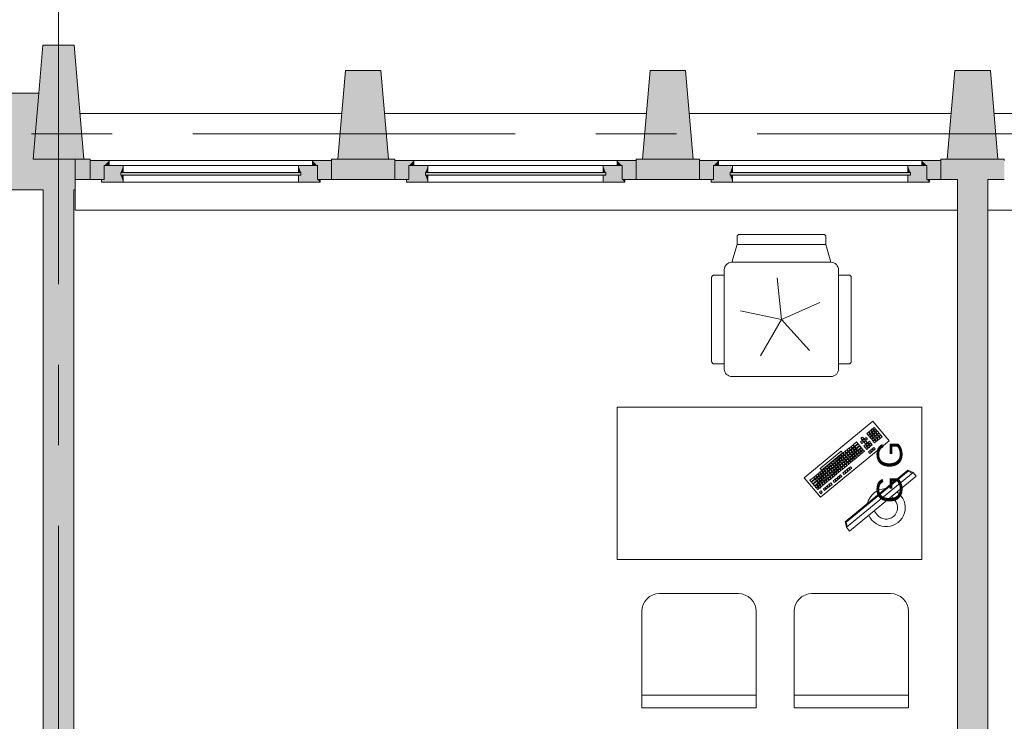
# Model space of a CAD drawing. Header units: centimetres. Extents: x -2574 to 3083, y -1 to 3760.
# Tile 34 of 58: x 1502 to 1890, y 740 to 1016. Entities that reach past the tile are written whole.
import ezdxf

# ---------------------------------------------------------------- set-up
doc = ezdxf.new("R2010")
doc.units = ezdxf.units.CM
doc.linetypes.add('Oś', pattern=[222.25, 127, -31.75, 31.75, -31.75])
for name, color, linetype, lineweight in [('A-ANNO-NOTE', 131, 'Continuous', 13), ('A-GLAZ', 151, 'Continuous', 13), ('A-WALL', 113, 'Continuous', 13), ('I-FURN', 30, 'Continuous', 9), ('S-GRID', 1, 'Continuous', 13)]:
    doc.layers.add(name, color=color, linetype=linetype, lineweight=lineweight)
doc.layers.add('A-WALL-PATT', color=111, linetype='Continuous', lineweight=13, plot=False)
doc.styles.add('Arial_1', font='arial.ttf', dxfattribs={"height": 10})

msp = doc.modelspace()

# ---------------------------------------------------------------- hatches: boundary and pattern name
at = {"layer": 'A-WALL-PATT', "lineweight": 9}
msp.add_hatch(color=251, dxfattribs=at).paths.add_polyline_path([(1523.38, 386.33), (1523.38, 949.33), (1511.38, 949.33), (1511.38, 386.33), (1514.61, 386.33)], flags=0)

# ---------------------------------------------------------------- linework, layer by layer
at = {"layer": 'A-GLAZ', "color": 251, "lineweight": 9}
for p, q in [((1537.38, 960.83), (1529.88, 960.83)), ((1529.88, 960.83), (1529.88, 953.33)), ((1529.88, 960.83), (1624.88, 960.83)), ((1542.88, 958.83), (1535.38, 958.83)), ((1535.38, 958.83), (1535.38, 953.33)), ((1535.38, 953.33), (1535.38, 958.83)), ((1535.38, 958.83), (1537.38, 958.83)), ((1537.38, 958.83), (1537.38, 960.83)), ((1617.38, 960.83), (1537.38, 960.83)), ((1542.88, 956.08), (1542.88, 958.83)), ((1611.88, 958.83), (1542.88, 958.83)), ((1619.38, 958.83), (1611.88, 958.83)), ((1611.88, 958.83), (1611.88, 956.08)), ((1624.88, 960.83), (1617.38, 960.83)), ((1617.38, 960.83), (1617.38, 958.83)), ((1617.38, 958.83), (1619.38, 958.83)), ((1619.38, 953.33), (1619.38, 958.83)), ((1619.38, 958.83), (1619.38, 953.33)), ((1624.88, 953.33), (1624.88, 960.83)), ((1657.38, 960.83), (1649.88, 960.83)), ((1649.88, 960.83), (1649.88, 953.33)), ((1649.88, 960.83), (1744.88, 960.83)), ((1662.88, 958.83), (1655.38, 958.83)), ((1655.38, 958.83), (1655.38, 953.33)), ((1655.38, 953.33), (1655.38, 958.83)), ((1655.38, 958.83), (1657.38, 958.83)), ((1657.38, 958.83), (1657.38, 960.83)), ((1737.38, 960.83), (1657.38, 960.83)), ((1662.88, 956.08), (1662.88, 958.83)), ((1731.88, 958.83), (1662.88, 958.83)), ((1739.38, 958.83), (1731.88, 958.83)), ((1731.88, 958.83), (1731.88, 956.08)), ((1744.88, 960.83), (1737.38, 960.83)), ((1737.38, 960.83), (1737.38, 958.83)), ((1737.38, 958.83), (1739.38, 958.83)), ((1739.38, 953.33), (1739.38, 958.83)), ((1739.38, 958.83), (1739.38, 953.33)), ((1744.88, 953.33), (1744.88, 960.83)), ((1777.38, 960.83), (1769.88, 960.83)), ((1769.88, 960.83), (1769.88, 953.33)), ((1769.88, 960.83), (1864.88, 960.83)), ((1782.88, 958.83), (1775.38, 958.83)), ((1775.38, 958.83), (1775.38, 953.33)), ((1775.38, 953.33), (1775.38, 958.83)), ((1775.38, 958.83), (1777.38, 958.83)), ((1777.38, 958.83), (1777.38, 960.83)), ((1857.38, 960.83), (1777.38, 960.83)), ((1782.88, 956.08), (1782.88, 958.83)), ((1851.88, 958.83), (1782.88, 958.83)), ((1859.38, 958.83), (1851.88, 958.83)), ((1851.88, 958.83), (1851.88, 956.08)), ((1864.88, 960.83), (1857.38, 960.83)), ((1857.38, 960.83), (1857.38, 958.83)), ((1857.38, 958.83), (1859.38, 958.83)), ((1859.38, 953.33), (1859.38, 958.83)), ((1859.38, 958.83), (1859.38, 953.33)), ((1864.88, 953.33), (1864.88, 960.83)), ((1612.88, 956.08), (1541.88, 956.08)), ((1541.88, 956.08), (1541.88, 955.08)), ((1541.88, 955.08), (1541.88, 956.08)), ((1541.88, 956.08), (1542.88, 956.08)), ((1541.88, 955.08), (1612.88, 955.08)), ((1542.88, 955.08), (1541.88, 955.08)), ((1542.88, 952.33), (1542.88, 955.08)), ((1611.88, 956.08), (1612.88, 956.08)), ((1611.88, 955.08), (1611.88, 952.33)), ((1612.88, 955.08), (1611.88, 955.08)), ((1612.88, 955.08), (1612.88, 956.08)), ((1612.88, 956.08), (1612.88, 955.08)), ((1732.88, 956.08), (1661.88, 956.08)), ((1661.88, 956.08), (1661.88, 955.08)), ((1661.88, 955.08), (1661.88, 956.08)), ((1661.88, 956.08), (1662.88, 956.08)), ((1661.88, 955.08), (1732.88, 955.08)), ((1662.88, 955.08), (1661.88, 955.08)), ((1662.88, 952.33), (1662.88, 955.08)), ((1731.88, 956.08), (1732.88, 956.08)), ((1731.88, 955.08), (1731.88, 952.33)), ((1732.88, 955.08), (1731.88, 955.08)), ((1732.88, 955.08), (1732.88, 956.08)), ((1732.88, 956.08), (1732.88, 955.08)), ((1852.88, 956.08), (1781.88, 956.08)), ((1781.88, 956.08), (1781.88, 955.08)), ((1781.88, 955.08), (1781.88, 956.08)), ((1781.88, 956.08), (1782.88, 956.08)), ((1781.88, 955.08), (1852.88, 955.08)), ((1782.88, 955.08), (1781.88, 955.08)), ((1782.88, 952.33), (1782.88, 955.08)), ((1851.88, 956.08), (1852.88, 956.08)), ((1851.88, 955.08), (1851.88, 952.33)), ((1852.88, 955.08), (1851.88, 955.08)), ((1852.88, 955.08), (1852.88, 956.08)), ((1852.88, 956.08), (1852.88, 955.08)), ((1529.88, 953.33), (1535.38, 953.33)), ((1535.38, 953.33), (1534.38, 953.33)), ((1534.38, 953.33), (1534.38, 952.33)), ((1534.38, 952.33), (1542.88, 952.33)), ((1611.88, 952.33), (1542.88, 952.33)), ((1611.88, 952.33), (1620.38, 952.33)), ((1620.38, 953.33), (1619.38, 953.33)), ((1619.38, 953.33), (1624.88, 953.33)), ((1620.38, 952.33), (1620.38, 953.33)), ((1649.88, 953.33), (1655.38, 953.33)), ((1655.38, 953.33), (1654.38, 953.33)), ((1654.38, 953.33), (1654.38, 952.33)), ((1654.38, 952.33), (1662.88, 952.33)), ((1731.88, 952.33), (1662.88, 952.33)), ((1731.88, 952.33), (1740.38, 952.33)), ((1740.38, 953.33), (1739.38, 953.33)), ((1739.38, 953.33), (1744.88, 953.33)), ((1740.38, 952.33), (1740.38, 953.33)), ((1769.88, 953.33), (1775.38, 953.33)), ((1775.38, 953.33), (1774.38, 953.33)), ((1774.38, 953.33), (1774.38, 952.33)), ((1774.38, 952.33), (1782.88, 952.33)), ((1851.88, 952.33), (1782.88, 952.33)), ((1851.88, 952.33), (1860.38, 952.33)), ((1860.38, 953.33), (1859.38, 953.33)), ((1859.38, 953.33), (1864.88, 953.33)), ((1860.38, 952.33), (1860.38, 953.33))]:
    msp.add_line(p, q, dxfattribs=at)
at = {"layer": 'A-GLAZ', "color": 251, "linetype": 'Continuous', "lineweight": 9, "extrusion": (0, 0, -1)}
for points in [[(-1535.38, 953.33), (-1529.88, 960.83), (-1529.88, 953.33)], [(-1529.88, 960.83), (-1535.38, 953.33), (-1535.38, 958.83)], [(-1529.88, 960.83), (-1535.38, 958.83), (-1537.38, 960.83)], [(-1537.38, 960.83), (-1535.38, 958.83), (-1537.38, 958.83)], [(-1535.38, 953.33), (-1542.88, 952.33), (-1535.38, 958.83)], [(-1535.38, 958.83), (-1542.88, 952.33), (-1541.88, 955.08)], [(-1535.38, 958.83), (-1541.88, 956.08), (-1542.88, 958.83)], [(-1541.88, 956.08), (-1535.38, 958.83), (-1541.88, 955.08)], [(-1542.88, 958.83), (-1541.88, 956.08), (-1542.88, 956.08)], [(-1612.88, 956.08), (-1611.88, 958.83), (-1611.88, 956.08)], [(-1611.88, 958.83), (-1612.88, 956.08), (-1619.38, 958.83)], [(-1619.38, 958.83), (-1612.88, 956.08), (-1619.38, 953.33)], [(-1619.38, 958.83), (-1617.38, 960.83), (-1617.38, 958.83)], [(-1617.38, 960.83), (-1619.38, 958.83), (-1624.88, 960.83)], [(-1624.88, 960.83), (-1619.38, 958.83), (-1624.88, 953.33)], [(-1624.88, 953.33), (-1619.38, 958.83), (-1619.38, 953.33)], [(-1655.38, 953.33), (-1649.88, 960.83), (-1649.88, 953.33)], [(-1649.88, 960.83), (-1655.38, 953.33), (-1655.38, 958.83)], [(-1649.88, 960.83), (-1655.38, 958.83), (-1657.38, 960.83)], [(-1657.38, 960.83), (-1655.38, 958.83), (-1657.38, 958.83)], [(-1655.38, 953.33), (-1662.88, 952.33), (-1655.38, 958.83)], [(-1655.38, 958.83), (-1662.88, 952.33), (-1661.88, 955.08)], [(-1655.38, 958.83), (-1661.88, 956.08), (-1662.88, 958.83)], [(-1661.88, 956.08), (-1655.38, 958.83), (-1661.88, 955.08)], [(-1662.88, 958.83), (-1661.88, 956.08), (-1662.88, 956.08)], [(-1732.88, 956.08), (-1731.88, 958.83), (-1731.88, 956.08)], [(-1731.88, 958.83), (-1732.88, 956.08), (-1739.38, 958.83)], [(-1739.38, 958.83), (-1732.88, 956.08), (-1739.38, 953.33)], [(-1739.38, 958.83), (-1737.38, 960.83), (-1737.38, 958.83)], [(-1737.38, 960.83), (-1739.38, 958.83), (-1744.88, 960.83)], [(-1744.88, 960.83), (-1739.38, 958.83), (-1744.88, 953.33)], [(-1744.88, 953.33), (-1739.38, 958.83), (-1739.38, 953.33)], [(-1775.38, 953.33), (-1769.88, 960.83), (-1769.88, 953.33)], [(-1769.88, 960.83), (-1775.38, 953.33), (-1775.38, 958.83)], [(-1769.88, 960.83), (-1775.38, 958.83), (-1777.38, 960.83)], [(-1777.38, 960.83), (-1775.38, 958.83), (-1777.38, 958.83)], [(-1775.38, 953.33), (-1782.88, 952.33), (-1775.38, 958.83)], [(-1775.38, 958.83), (-1782.88, 952.33), (-1781.88, 955.08)], [(-1775.38, 958.83), (-1781.88, 956.08), (-1782.88, 958.83)], [(-1781.88, 956.08), (-1775.38, 958.83), (-1781.88, 955.08)], [(-1782.88, 958.83), (-1781.88, 956.08), (-1782.88, 956.08)], [(-1852.88, 956.08), (-1851.88, 958.83), (-1851.88, 956.08)], [(-1851.88, 958.83), (-1852.88, 956.08), (-1859.38, 958.83)], [(-1859.38, 958.83), (-1852.88, 956.08), (-1859.38, 953.33)], [(-1859.38, 958.83), (-1857.38, 960.83), (-1857.38, 958.83)], [(-1857.38, 960.83), (-1859.38, 958.83), (-1864.88, 960.83)], [(-1864.88, 960.83), (-1859.38, 958.83), (-1864.88, 953.33)], [(-1864.88, 953.33), (-1859.38, 958.83), (-1859.38, 953.33)], [(-1600.21, 955.08), (-1541.88, 956.08), (-1541.88, 955.08)], [(-1541.88, 956.08), (-1600.21, 955.08), (-1612.88, 956.08)], [(-1541.88, 955.08), (-1542.88, 952.33), (-1542.88, 955.08)], [(-1612.88, 956.08), (-1600.21, 955.08), (-1612.88, 955.08)], [(-1620.38, 952.33), (-1611.88, 955.08), (-1611.88, 952.33)], [(-1611.88, 955.08), (-1620.38, 952.33), (-1612.88, 955.08)], [(-1612.88, 955.08), (-1620.38, 952.33), (-1612.88, 956.08)], [(-1612.88, 956.08), (-1620.38, 952.33), (-1619.38, 953.33)], [(-1720.21, 955.08), (-1661.88, 956.08), (-1661.88, 955.08)], [(-1661.88, 956.08), (-1720.21, 955.08), (-1732.88, 956.08)], [(-1661.88, 955.08), (-1662.88, 952.33), (-1662.88, 955.08)], [(-1732.88, 956.08), (-1720.21, 955.08), (-1732.88, 955.08)], [(-1740.38, 952.33), (-1731.88, 955.08), (-1731.88, 952.33)], [(-1731.88, 955.08), (-1740.38, 952.33), (-1732.88, 955.08)], [(-1732.88, 955.08), (-1740.38, 952.33), (-1732.88, 956.08)], [(-1732.88, 956.08), (-1740.38, 952.33), (-1739.38, 953.33)], [(-1840.21, 955.08), (-1781.88, 956.08), (-1781.88, 955.08)], [(-1781.88, 956.08), (-1840.21, 955.08), (-1852.88, 956.08)], [(-1781.88, 955.08), (-1782.88, 952.33), (-1782.88, 955.08)], [(-1852.88, 956.08), (-1840.21, 955.08), (-1852.88, 955.08)], [(-1860.38, 952.33), (-1851.88, 955.08), (-1851.88, 952.33)], [(-1851.88, 955.08), (-1860.38, 952.33), (-1852.88, 955.08)], [(-1852.88, 955.08), (-1860.38, 952.33), (-1852.88, 956.08)], [(-1852.88, 956.08), (-1860.38, 952.33), (-1859.38, 953.33)], [(-1542.88, 952.33), (-1534.38, 953.33), (-1534.38, 952.33)], [(-1534.38, 953.33), (-1542.88, 952.33), (-1535.38, 953.33)], [(-1619.38, 953.33), (-1620.38, 952.33), (-1620.38, 953.33)], [(-1662.88, 952.33), (-1654.38, 953.33), (-1654.38, 952.33)], [(-1654.38, 953.33), (-1662.88, 952.33), (-1655.38, 953.33)], [(-1739.38, 953.33), (-1740.38, 952.33), (-1740.38, 953.33)], [(-1782.88, 952.33), (-1774.38, 953.33), (-1774.38, 952.33)], [(-1774.38, 953.33), (-1782.88, 952.33), (-1775.38, 953.33)], [(-1859.38, 953.33), (-1860.38, 952.33), (-1860.38, 953.33)]]:
    msp.add_solid(points, dxfattribs=at)
at = {"layer": 'A-WALL', "color": 251, "lineweight": 9}
for p, q in [((1511.23, 1006.33), (1509.61, 987.33)), ((1523.52, 1006.33), (1511.23, 1006.33)), ((1527.38, 961.33), (1523.52, 1006.33)), ((1630.38, 996.33), (1627.38, 961.33)), ((1644.38, 996.33), (1630.38, 996.33)), ((1647.38, 961.33), (1644.38, 996.33)), ((1750.38, 996.33), (1747.38, 961.33)), ((1764.38, 996.33), (1750.38, 996.33)), ((1767.38, 961.33), (1764.38, 996.33)), ((1870.38, 996.33), (1867.38, 961.33)), ((1884.38, 996.33), (1870.38, 996.33)), ((1887.38, 961.33), (1884.38, 996.33)), ((1509.61, 987.33), (1209.38, 987.33)), ((1507.38, 961.33), (1509.61, 987.33)), ((1509.61, 987.33), (1507.38, 961.33)), ((1525.83, 979.33), (1628.92, 979.33)), ((1645.83, 979.33), (1748.92, 979.33)), ((1765.83, 979.33), (1868.92, 979.33)), ((1885.83, 979.33), (1988.92, 979.33)), ((1523.88, 961.33), (1507.38, 961.33)), ((1507.38, 961.33), (1523.88, 961.33)), ((1523.88, 949.33), (1523.88, 961.33)), ((1523.88, 961.33), (1523.88, 953.33)), ((1527.38, 961.33), (1523.88, 961.33)), ((1523.88, 961.33), (1527.38, 961.33)), ((1529.88, 961.33), (1527.38, 961.33)), ((1529.88, 960.83), (1529.88, 961.33)), ((1627.38, 961.33), (1624.88, 961.33)), ((1624.88, 961.33), (1624.88, 960.83)), ((1647.38, 961.33), (1627.38, 961.33)), ((1627.38, 961.33), (1647.38, 961.33)), ((1649.88, 961.33), (1647.38, 961.33)), ((1649.88, 960.83), (1649.88, 961.33)), ((1747.38, 961.33), (1744.88, 961.33)), ((1744.88, 961.33), (1744.88, 960.83)), ((1767.38, 961.33), (1747.38, 961.33)), ((1747.38, 961.33), (1767.38, 961.33)), ((1769.88, 961.33), (1767.38, 961.33)), ((1769.88, 960.83), (1769.88, 961.33)), ((1867.38, 961.33), (1864.88, 961.33)), ((1864.88, 961.33), (1864.88, 960.83)), ((1887.38, 961.33), (1867.38, 961.33)), ((1867.38, 961.33), (1887.38, 961.33)), ((1889.88, 961.33), (1887.38, 961.33)), ((1889.88, 960.83), (1889.88, 961.33)), ((1523.88, 953.33), (1529.88, 953.33)), ((1624.88, 953.33), (1649.88, 953.33)), ((1744.88, 953.33), (1769.88, 953.33)), ((1864.88, 953.33), (1871.38, 953.33)), ((1871.38, 953.33), (1871.38, 627.33)), ((1883.38, 564.33), (1883.38, 953.33)), ((1883.38, 953.33), (1889.88, 953.33)), ((1221.38, 949.33), (1511.38, 949.33)), ((1511.38, 949.33), (1511.38, 386.33)), ((1523.38, 386.33), (1523.38, 949.33)), ((1523.38, 949.33), (1523.88, 949.33)), ((1523.88, 941.33), (1523.88, 949.33)), ((1871.38, 941.33), (1523.88, 941.33)), ((2164.52, 941.33), (1883.38, 941.33))]:
    msp.add_line(p, q, dxfattribs=at)
at = {"layer": 'A-WALL', "color": 251, "linetype": 'Continuous', "lineweight": 9, "extrusion": (0, 0, -1)}
for points in [[(-1509.28, 983.53), (-1527.38, 961.33), (-1511.23, 1006.33)], [(-1511.23, 1006.33), (-1527.38, 961.33), (-1523.52, 1006.33)], [(-1629.28, 983.53), (-1647.38, 961.33), (-1630.38, 996.33)], [(-1630.38, 996.33), (-1647.38, 961.33), (-1644.38, 996.33)], [(-1749.28, 983.53), (-1767.38, 961.33), (-1750.38, 996.33)], [(-1750.38, 996.33), (-1767.38, 961.33), (-1764.38, 996.33)], [(-1869.28, 983.53), (-1887.38, 961.33), (-1870.38, 996.33)], [(-1870.38, 996.33), (-1887.38, 961.33), (-1884.38, 996.33)], [(-1527.38, 961.33), (-1509.28, 983.53), (-1507.38, 961.33)], [(-1647.38, 961.33), (-1629.28, 983.53), (-1627.38, 961.33)], [(-1767.38, 961.33), (-1749.28, 983.53), (-1747.38, 961.33)], [(-1887.38, 961.33), (-1869.28, 983.53), (-1867.38, 961.33)]]:
    msp.add_solid(points, dxfattribs=at)
at = {"layer": 'A-WALL-PATT', "color": 251, "linetype": 'Continuous', "lineweight": 9, "extrusion": (0, 0, -1)}
for points in [[(-1523.88, 949.33), (-1209.38, 987.33), (-1209.38, 949.33)], [(-1209.38, 987.33), (-1523.88, 949.33), (-1507.38, 961.33)], [(-1509.61, 987.33), (-1209.38, 987.33), (-1507.38, 961.33)], [(-1507.38, 961.33), (-1523.88, 949.33), (-1523.88, 961.33)], [(-1529.88, 953.33), (-1523.88, 961.33), (-1523.88, 953.33)], [(-1523.88, 961.33), (-1529.88, 953.33), (-1529.88, 961.33)], [(-1649.88, 953.33), (-1624.88, 961.33), (-1624.88, 953.33)], [(-1624.88, 961.33), (-1649.88, 953.33), (-1649.88, 961.33)], [(-1744.88, 958.83), (-1769.88, 953.33), (-1744.88, 961.33)], [(-1744.88, 961.33), (-1769.88, 953.33), (-1769.88, 961.33)], [(-1769.88, 953.33), (-1744.88, 958.83), (-1744.88, 953.33)], [(-1871.38, 953.33), (-1864.88, 961.33), (-1864.88, 953.33)], [(-1864.88, 961.33), (-1871.38, 953.33), (-1889.88, 961.33)], [(-1889.88, 961.33), (-1871.38, 953.33), (-1882.36, 953.33)], [(-1889.88, 961.33), (-1882.36, 953.33), (-1889.88, 953.33)], [(-1871.38, 570.33), (-1883.38, 564.33), (-1871.38, 953.33)], [(-1871.38, 953.33), (-1883.38, 564.33), (-1883.38, 953.33)]]:
    msp.add_solid(points, dxfattribs=at)
at = {"layer": 'I-FURN', "color": 251, "lineweight": 9}
for p, q in [((1784.61, 927.75), (1784.61, 930.75)), ((1818.61, 931.75), (1785.61, 931.75)), ((1819.61, 930.75), (1819.61, 927.75)), ((1782.61, 920.75), (1784.61, 927.75)), ((1819.61, 927.75), (1784.61, 927.75)), ((1819.61, 927.75), (1821.61, 920.75)), ((1821.61, 920.75), (1782.61, 920.75)), ((1779.61, 915.75), (1775.61, 915.75)), ((1824.61, 915.75), (1828.61, 915.75))]:
    msp.add_line(p, q, dxfattribs=at)
at = {"layer": 'I-FURN', "color": 253, "lineweight": 9}
for p, q in [((1779.61, 917.75), (1779.61, 878.75)), ((1824.61, 878.75), (1824.61, 917.75)), ((1774.61, 914.75), (1774.61, 881.75)), ((1802.11, 898.25), (1800.38, 914.66)), ((1829.61, 881.75), (1829.61, 914.75)), ((1817.18, 904.96), (1802.11, 898.25)), ((1785.97, 901.68), (1802.11, 898.25)), ((1802.11, 898.25), (1793.86, 883.96)), ((1802.11, 898.25), (1813.15, 885.99)), ((1779.61, 880.75), (1775.61, 880.75)), ((1824.61, 880.75), (1828.61, 880.75)), ((1782.61, 875.75), (1821.61, 875.75)), ((1737.38, 863.75), (1857.38, 863.75)), ((1737.38, 803.75), (1737.38, 863.75)), ((1857.38, 863.75), (1857.38, 803.75)), ((1811.09, 835.9), (1838.12, 858.13)), ((1838.12, 858.13), (1844.48, 850.41)), ((1836.35, 853.83), (1835.74, 853.32)), ((1835.74, 853.32), (1836.24, 852.7)), ((1836.24, 852.7), (1836.86, 853.21)), ((1836.86, 853.21), (1836.35, 853.83)), ((1837.13, 854.47), (1836.51, 853.96)), ((1836.51, 853.96), (1837.02, 853.34)), ((1837.02, 853.34), (1837.64, 853.85)), ((1837.64, 853.85), (1837.13, 854.47)), ((1837.76, 853.69), (1837.14, 853.18)), ((1837.14, 853.18), (1837.65, 852.57)), ((1837.9, 855.1), (1837.28, 854.59)), ((1837.28, 854.59), (1837.79, 853.97)), ((1838.27, 853.08), (1837.76, 853.69)), ((1837.79, 853.97), (1838.41, 854.48)), ((1838.41, 854.48), (1837.9, 855.1)), ((1838.53, 854.33), (1837.92, 853.82)), ((1837.92, 853.82), (1838.42, 853.2)), ((1838.67, 855.74), (1838.05, 855.23)), ((1838.05, 855.23), (1838.56, 854.61)), ((1838.42, 853.2), (1839.04, 853.71)), ((1839.04, 853.71), (1838.53, 854.33)), ((1839.17, 853.56), (1838.55, 853.05)), ((1838.56, 854.61), (1839.18, 855.12)), ((1839.18, 855.12), (1838.67, 855.74)), ((1839.31, 854.96), (1838.69, 854.46)), ((1838.69, 854.46), (1839.2, 853.84)), ((1839.68, 852.94), (1839.17, 853.56)), ((1839.2, 853.84), (1839.82, 854.35)), ((1839.82, 854.35), (1839.31, 854.96)), ((1839.94, 854.19), (1839.32, 853.68)), ((1839.32, 853.68), (1839.83, 853.06)), ((1839.83, 853.06), (1840.45, 853.57)), ((1840.45, 853.57), (1839.94, 854.19)), ((1840.58, 853.42), (1839.96, 852.91)), ((1841.09, 852.8), (1840.58, 853.42)), ((1844.48, 850.41), (1817.44, 828.18)), ((1831.72, 850.02), (1830.33, 848.88)), ((1830.84, 848.26), (1832.23, 849.4)), ((1832.36, 849.25), (1830.97, 848.1)), ((1832.23, 849.4), (1831.72, 850.02)), ((1832.86, 848.63), (1832.36, 849.25)), ((1833.9, 850.52), (1833.28, 850.01)), ((1833.28, 850.01), (1833.79, 849.39)), ((1834.04, 851.92), (1833.42, 851.42)), ((1833.42, 851.42), (1833.93, 850.8)), ((1833.79, 849.39), (1834.41, 849.9)), ((1834.41, 849.9), (1833.9, 850.52)), ((1833.93, 850.8), (1834.55, 851.31)), ((1834.55, 851.31), (1834.04, 851.92)), ((1834.67, 851.15), (1834.05, 850.64)), ((1834.05, 850.64), (1834.56, 850.03)), ((1834.56, 850.03), (1835.18, 850.53)), ((1835.18, 850.53), (1834.67, 851.15)), ((1835.31, 850.38), (1834.69, 849.87)), ((1834.69, 849.87), (1835.2, 849.25)), ((1835.45, 851.79), (1834.83, 851.28)), ((1834.83, 851.28), (1835.34, 850.66)), ((1835.2, 849.25), (1835.82, 849.76)), ((1835.82, 849.76), (1835.31, 850.38)), ((1835.94, 849.61), (1835.32, 849.1)), ((1835.34, 850.66), (1835.95, 851.17)), ((1835.95, 851.17), (1835.45, 851.79)), ((1836.45, 848.99), (1835.94, 849.61)), ((1836.72, 850.24), (1836.1, 849.73)), ((1836.1, 849.73), (1836.61, 849.12)), ((1836.99, 853.06), (1836.37, 852.55)), ((1836.37, 852.55), (1836.88, 851.93)), ((1836.61, 849.12), (1837.22, 849.62)), ((1837.22, 849.62), (1836.72, 850.24)), ((1837.35, 849.47), (1836.73, 848.96)), ((1836.88, 851.93), (1837.5, 852.44)), ((1837.5, 852.44), (1836.99, 853.06)), ((1837.62, 852.29), (1837.01, 851.78)), ((1837.01, 851.78), (1837.52, 851.16)), ((1837.86, 848.85), (1837.35, 849.47)), ((1837.52, 851.16), (1838.13, 851.67)), ((1838.13, 851.67), (1837.62, 852.29)), ((1838.26, 851.51), (1837.64, 851)), ((1837.64, 851), (1838.15, 850.39)), ((1837.65, 852.57), (1838.27, 853.08)), ((1838.4, 852.92), (1837.78, 852.41)), ((1837.78, 852.41), (1838.29, 851.79)), ((1838.15, 850.39), (1838.77, 850.9)), ((1838.77, 850.9), (1838.26, 851.51)), ((1838.9, 850.74), (1838.28, 850.23)), ((1838.28, 850.23), (1838.79, 849.61)), ((1838.29, 851.79), (1838.91, 852.3)), ((1838.91, 852.3), (1838.4, 852.92)), ((1839.03, 852.15), (1838.41, 851.64)), ((1838.41, 851.64), (1838.92, 851.02)), ((1838.55, 853.05), (1839.06, 852.43)), ((1838.79, 849.61), (1839.4, 850.12)), ((1839.4, 850.12), (1838.9, 850.74)), ((1838.92, 851.02), (1839.54, 851.53)), ((1839.54, 851.53), (1839.03, 852.15)), ((1839.67, 851.38), (1839.05, 850.87)), ((1839.05, 850.87), (1839.56, 850.25)), ((1839.06, 852.43), (1839.68, 852.94)), ((1839.8, 852.78), (1839.19, 852.28)), ((1839.19, 852.28), (1839.7, 851.66)), ((1839.56, 850.25), (1840.18, 850.76)), ((1840.18, 850.76), (1839.67, 851.38)), ((1839.7, 851.66), (1840.31, 852.17)), ((1840.31, 852.17), (1839.8, 852.78)), ((1840.44, 852.01), (1839.82, 851.5)), ((1839.82, 851.5), (1840.33, 850.88)), ((1839.96, 852.91), (1840.47, 852.29)), ((1840.33, 850.88), (1840.95, 851.39)), ((1840.95, 851.39), (1840.44, 852.01)), ((1840.47, 852.29), (1841.09, 852.8)), ((1841.21, 852.65), (1840.59, 852.14)), ((1840.59, 852.14), (1841.1, 851.52)), ((1841.1, 851.52), (1841.72, 852.03)), ((1841.72, 852.03), (1841.21, 852.65)), ((1817.34, 839.49), (1825.68, 846.35)), ((1826.19, 845.73), (1817.84, 838.87)), ((1825.68, 846.35), (1826.19, 845.73)), ((1826.31, 845.57), (1825.7, 845.07)), ((1826.82, 844.96), (1826.31, 845.57)), ((1827.09, 846.21), (1826.47, 845.7)), ((1826.47, 845.7), (1826.98, 845.08)), ((1826.98, 845.08), (1827.59, 845.59)), ((1827.59, 845.59), (1827.09, 846.21)), ((1827.72, 845.44), (1827.1, 844.93)), ((1827.86, 846.84), (1827.24, 846.34)), ((1827.24, 846.34), (1827.75, 845.72)), ((1828.23, 844.82), (1827.72, 845.44)), ((1827.75, 845.72), (1828.37, 846.23)), ((1828.37, 846.23), (1827.86, 846.84)), ((1828.49, 846.07), (1827.88, 845.56)), ((1827.88, 845.56), (1828.38, 844.95)), ((1828.63, 847.48), (1828.01, 846.97)), ((1828.01, 846.97), (1828.52, 846.35)), ((1828.38, 844.95), (1829, 845.45)), ((1829, 845.45), (1828.49, 846.07)), ((1828.52, 846.35), (1829.14, 846.86)), ((1829.14, 846.86), (1828.63, 847.48)), ((1829.27, 846.71), (1828.65, 846.2)), ((1828.65, 846.2), (1829.16, 845.58)), ((1829.4, 848.11), (1828.79, 847.61)), ((1828.79, 847.61), (1829.29, 846.99)), ((1829.16, 845.58), (1829.77, 846.09)), ((1829.77, 846.09), (1829.27, 846.71)), ((1829.9, 845.93), (1829.28, 845.43)), ((1829.28, 845.43), (1829.79, 844.81)), ((1829.29, 846.99), (1829.91, 847.5)), ((1829.91, 847.5), (1829.4, 848.11)), ((1830.04, 847.34), (1829.42, 846.83)), ((1829.42, 846.83), (1829.93, 846.22)), ((1830.18, 848.75), (1829.56, 848.24)), ((1829.56, 848.24), (1830.07, 847.62)), ((1830.41, 845.32), (1829.9, 845.93)), ((1829.93, 846.22), (1830.55, 846.72)), ((1830.55, 846.72), (1830.04, 847.34)), ((1830.67, 846.57), (1830.06, 846.06)), ((1830.06, 846.06), (1830.56, 845.44)), ((1830.07, 847.62), (1830.68, 848.13)), ((1830.68, 848.13), (1830.18, 848.75)), ((1830.81, 847.98), (1830.19, 847.47)), ((1830.19, 847.47), (1830.7, 846.85)), ((1830.33, 848.88), (1830.84, 848.26)), ((1830.56, 845.44), (1831.18, 845.95)), ((1831.18, 845.95), (1830.67, 846.57)), ((1831.31, 845.8), (1830.69, 845.29)), ((1830.7, 846.85), (1831.32, 847.36)), ((1831.32, 847.36), (1830.81, 847.98)), ((1831.45, 847.2), (1830.83, 846.7)), ((1830.83, 846.7), (1831.34, 846.08)), ((1830.97, 848.1), (1831.47, 847.49)), ((1831.82, 845.18), (1831.31, 845.8)), ((1831.34, 846.08), (1831.95, 846.59)), ((1831.95, 846.59), (1831.45, 847.2)), ((1832.08, 846.43), (1831.46, 845.92)), ((1831.46, 845.92), (1831.97, 845.31)), ((1831.47, 847.49), (1832.86, 848.63)), ((1832.99, 848.47), (1831.6, 847.33)), ((1831.6, 847.33), (1832.11, 846.71)), ((1831.97, 845.31), (1832.59, 845.81)), ((1832.59, 845.81), (1832.08, 846.43)), ((1832.72, 845.66), (1832.1, 845.15)), ((1832.11, 846.71), (1833.5, 847.86)), ((1832.85, 847.07), (1832.24, 846.56)), ((1832.24, 846.56), (1832.74, 845.94)), ((1833.22, 845.04), (1832.72, 845.66)), ((1832.74, 845.94), (1833.36, 846.45)), ((1833.36, 846.45), (1832.85, 847.07)), ((1833.49, 846.29), (1832.87, 845.79)), ((1832.87, 845.79), (1833.38, 845.17)), ((1833.5, 847.86), (1832.99, 848.47)), ((1833.63, 847.7), (1833.01, 847.19)), ((1833.01, 847.19), (1833.52, 846.58)), ((1833.38, 845.17), (1834, 845.68)), ((1834, 845.68), (1833.49, 846.29)), ((1833.52, 846.58), (1834.13, 847.08)), ((1834.13, 847.08), (1833.63, 847.7)), ((1834.26, 846.93), (1833.64, 846.42)), ((1833.64, 846.42), (1834.15, 845.8)), ((1834.15, 845.8), (1834.77, 846.31)), ((1834.77, 846.31), (1834.26, 846.93)), ((1835.17, 848.97), (1834.55, 848.46)), ((1834.55, 848.46), (1835.06, 847.85)), ((1835.06, 847.85), (1835.68, 848.35)), ((1835.68, 848.35), (1835.17, 848.97)), ((1835.81, 848.2), (1835.19, 847.69)), ((1835.19, 847.69), (1835.7, 847.07)), ((1835.32, 849.1), (1835.83, 848.48)), ((1835.7, 847.07), (1836.31, 847.58)), ((1836.31, 847.58), (1835.81, 848.2)), ((1835.83, 848.48), (1836.45, 848.99)), ((1836.58, 848.84), (1835.96, 848.33)), ((1835.96, 848.33), (1836.47, 847.71)), ((1837, 846.59), (1836.38, 846.08)), ((1836.38, 846.08), (1836.89, 845.47)), ((1836.47, 847.71), (1837.09, 848.22)), ((1837.09, 848.22), (1836.58, 848.84)), ((1836.73, 848.96), (1837.24, 848.34)), ((1836.89, 845.47), (1837.51, 845.97)), ((1837.51, 845.97), (1837, 846.59)), ((1837.77, 847.23), (1837.15, 846.72)), ((1837.15, 846.72), (1837.66, 846.1)), ((1837.24, 848.34), (1837.86, 848.85)), ((1837.66, 846.1), (1838.28, 846.61)), ((1838.28, 846.61), (1837.77, 847.23)), ((1838.54, 847.86), (1837.93, 847.35)), ((1837.93, 847.35), (1838.43, 846.74)), ((1838.43, 846.74), (1839.05, 847.24)), ((1839.05, 847.24), (1838.54, 847.86)), ((1821.68, 841.76), (1821.06, 841.25)), ((1822.82, 840.37), (1821.68, 841.76)), ((1822.45, 842.4), (1821.83, 841.89)), ((1821.83, 841.89), (1822.34, 841.27)), ((1822.34, 841.27), (1822.96, 841.78)), ((1822.96, 841.78), (1822.45, 842.4)), ((1823.09, 841.63), (1822.47, 841.12)), ((1823.22, 843.03), (1822.61, 842.52)), ((1822.61, 842.52), (1823.11, 841.91)), ((1823.59, 841.01), (1823.09, 841.63)), ((1823.11, 841.91), (1823.73, 842.41)), ((1823.73, 842.41), (1823.22, 843.03)), ((1823.86, 842.26), (1823.24, 841.75)), ((1823.24, 841.75), (1823.75, 841.13)), ((1824, 843.67), (1823.38, 843.16)), ((1823.38, 843.16), (1823.89, 842.54)), ((1823.75, 841.13), (1824.37, 841.64)), ((1824.37, 841.64), (1823.86, 842.26)), ((1824.49, 841.49), (1823.88, 840.98)), ((1823.89, 842.54), (1824.5, 843.05)), ((1824.5, 843.05), (1824, 843.67)), ((1824.63, 842.9), (1824.01, 842.39)), ((1824.01, 842.39), (1824.52, 841.77)), ((1824.77, 844.3), (1824.15, 843.8)), ((1824.15, 843.8), (1824.66, 843.18)), ((1825, 840.87), (1824.49, 841.49)), ((1824.52, 841.77), (1825.14, 842.28)), ((1825.14, 842.28), (1824.63, 842.9)), ((1825.27, 842.12), (1824.65, 841.62)), ((1824.65, 841.62), (1825.16, 841)), ((1824.66, 843.18), (1825.28, 843.69)), ((1825.28, 843.69), (1824.77, 844.3)), ((1825.4, 843.53), (1824.79, 843.02)), ((1824.79, 843.02), (1825.29, 842.4)), ((1825.54, 844.94), (1824.92, 844.43)), ((1824.92, 844.43), (1825.43, 843.81)), ((1825.16, 841), (1825.77, 841.51)), ((1825.77, 841.51), (1825.27, 842.12)), ((1825.29, 842.4), (1825.91, 842.91)), ((1825.91, 842.91), (1825.4, 843.53)), ((1826.04, 842.76), (1825.42, 842.25)), ((1825.42, 842.25), (1825.93, 841.63)), ((1825.43, 843.81), (1826.05, 844.32)), ((1826.05, 844.32), (1825.54, 844.94)), ((1826.18, 844.17), (1825.56, 843.66)), ((1825.56, 843.66), (1826.07, 843.04)), ((1825.7, 845.07), (1826.2, 844.45)), ((1825.93, 841.63), (1826.55, 842.14)), ((1826.55, 842.14), (1826.04, 842.76)), ((1826.67, 841.99), (1826.06, 841.48)), ((1826.07, 843.04), (1826.68, 843.55)), ((1826.68, 843.55), (1826.18, 844.17)), ((1826.81, 843.39), (1826.19, 842.89)), ((1826.19, 842.89), (1826.7, 842.27)), ((1826.2, 844.45), (1826.82, 844.96)), ((1826.95, 844.8), (1826.33, 844.29)), ((1826.33, 844.29), (1826.84, 843.67)), ((1827.18, 841.37), (1826.67, 841.99)), ((1826.7, 842.27), (1827.32, 842.78)), ((1827.32, 842.78), (1826.81, 843.39)), ((1827.45, 842.62), (1826.83, 842.11)), ((1826.83, 842.11), (1827.34, 841.5)), ((1826.84, 843.67), (1827.46, 844.18)), ((1827.46, 844.18), (1826.95, 844.8)), ((1827.58, 844.03), (1826.97, 843.52)), ((1826.97, 843.52), (1827.47, 842.9)), ((1827.1, 844.93), (1827.61, 844.31)), ((1827.34, 841.5), (1827.95, 842)), ((1827.95, 842), (1827.45, 842.62)), ((1828.08, 841.85), (1827.46, 841.34)), ((1827.47, 842.9), (1828.09, 843.41)), ((1828.09, 843.41), (1827.58, 844.03)), ((1828.22, 843.26), (1827.6, 842.75)), ((1827.6, 842.75), (1828.11, 842.13)), ((1827.61, 844.31), (1828.23, 844.82)), ((1828.36, 844.66), (1827.74, 844.16)), ((1827.74, 844.16), (1828.25, 843.54)), ((1828.59, 841.23), (1828.08, 841.85)), ((1828.11, 842.13), (1828.73, 842.64)), ((1828.73, 842.64), (1828.22, 843.26)), ((1828.85, 842.48), (1828.24, 841.98)), ((1828.24, 841.98), (1828.74, 841.36)), ((1828.25, 843.54), (1828.86, 844.05)), ((1828.86, 844.05), (1828.36, 844.66)), ((1828.99, 843.89), (1828.37, 843.38)), ((1828.37, 843.38), (1828.88, 842.77)), ((1829.13, 845.3), (1828.51, 844.79)), ((1828.51, 844.79), (1829.02, 844.17)), ((1828.74, 841.36), (1829.36, 841.87)), ((1829.36, 841.87), (1828.85, 842.48)), ((1828.88, 842.77), (1829.5, 843.27)), ((1829.5, 843.27), (1828.99, 843.89)), ((1829.63, 843.12), (1829.01, 842.61)), ((1829.01, 842.61), (1829.52, 841.99)), ((1829.02, 844.17), (1829.64, 844.68)), ((1829.64, 844.68), (1829.13, 845.3)), ((1829.76, 844.53), (1829.15, 844.02)), ((1829.15, 844.02), (1829.65, 843.4)), ((1829.52, 841.99), (1830.13, 842.5)), ((1830.13, 842.5), (1829.63, 843.12)), ((1829.65, 843.4), (1830.27, 843.91)), ((1830.27, 843.91), (1829.76, 844.53)), ((1830.4, 843.75), (1829.78, 843.25)), ((1829.78, 843.25), (1830.29, 842.63)), ((1829.79, 844.81), (1830.41, 845.32)), ((1830.54, 845.16), (1829.92, 844.65)), ((1829.92, 844.65), (1830.43, 844.04)), ((1830.29, 842.63), (1830.91, 843.14)), ((1830.91, 843.14), (1830.4, 843.75)), ((1830.43, 844.04), (1831.04, 844.54)), ((1831.04, 844.54), (1830.54, 845.16)), ((1831.17, 844.39), (1830.55, 843.88)), ((1830.55, 843.88), (1831.06, 843.26)), ((1830.69, 845.29), (1831.2, 844.67)), ((1831.06, 843.26), (1831.68, 843.77)), ((1831.68, 843.77), (1831.17, 844.39)), ((1831.2, 844.67), (1831.82, 845.18)), ((1831.94, 845.02), (1831.33, 844.52)), ((1831.33, 844.52), (1831.83, 843.9)), ((1831.83, 843.9), (1832.45, 844.41)), ((1832.45, 844.41), (1831.94, 845.02)), ((1832.1, 845.15), (1832.61, 844.53)), ((1832.61, 844.53), (1833.22, 845.04)), ((1817.04, 837.95), (1816.43, 837.44)), ((1817.55, 837.33), (1817.04, 837.95)), ((1817.82, 838.59), (1817.2, 838.08)), ((1817.2, 838.08), (1817.71, 837.46)), ((1817.84, 838.87), (1817.34, 839.49)), ((1817.71, 837.46), (1818.33, 837.97)), ((1818.33, 837.97), (1817.82, 838.59)), ((1818.45, 837.81), (1817.83, 837.31)), ((1818.59, 839.22), (1817.97, 838.71)), ((1817.97, 838.71), (1818.48, 838.1)), ((1818.96, 837.2), (1818.45, 837.81)), ((1818.48, 838.1), (1819.1, 838.6)), ((1819.1, 838.6), (1818.59, 839.22)), ((1819.22, 838.45), (1818.61, 837.94)), ((1818.61, 837.94), (1819.11, 837.32)), ((1819.36, 839.86), (1818.74, 839.35)), ((1818.74, 839.35), (1819.25, 838.73)), ((1819.11, 837.32), (1819.73, 837.83)), ((1819.73, 837.83), (1819.22, 838.45)), ((1819.86, 837.68), (1819.24, 837.17)), ((1819.25, 838.73), (1819.87, 839.24)), ((1819.87, 839.24), (1819.36, 839.86)), ((1820, 839.08), (1819.38, 838.58)), ((1819.38, 838.58), (1819.89, 837.96)), ((1819.52, 839.98), (1820.13, 840.49)), ((1820.02, 839.37), (1819.52, 839.98)), ((1820.37, 837.06), (1819.86, 837.68)), ((1819.89, 837.96), (1820.51, 838.47)), ((1820.51, 838.47), (1820, 839.08)), ((1820.63, 838.31), (1820.01, 837.8)), ((1820.01, 837.8), (1820.52, 837.19)), ((1820.64, 839.87), (1820.02, 839.37)), ((1820.13, 840.49), (1820.64, 839.87)), ((1820.15, 839.21), (1820.77, 839.72)), ((1820.66, 838.59), (1820.15, 839.21)), ((1820.91, 841.13), (1820.29, 840.62)), ((1820.29, 840.62), (1820.8, 840)), ((1820.52, 837.19), (1821.14, 837.69)), ((1821.14, 837.69), (1820.63, 838.31)), ((1821.28, 839.1), (1820.66, 838.59)), ((1820.77, 839.72), (1821.28, 839.1)), ((1820.79, 838.44), (1821.4, 838.95)), ((1821.29, 837.82), (1820.79, 838.44)), ((1820.8, 840), (1821.41, 840.51)), ((1821.41, 840.51), (1820.91, 841.13)), ((1821.54, 840.36), (1820.92, 839.85)), ((1820.92, 839.85), (1821.43, 839.23)), ((1821.06, 841.25), (1821.57, 840.64)), ((1821.91, 838.33), (1821.29, 837.82)), ((1821.4, 838.95), (1821.91, 838.33)), ((1821.42, 837.67), (1822.04, 838.18)), ((1821.93, 837.05), (1821.42, 837.67)), ((1821.43, 839.23), (1822.05, 839.74)), ((1822.05, 839.74), (1821.54, 840.36)), ((1822.18, 839.58), (1821.56, 839.07)), ((1821.56, 839.07), (1822.07, 838.46)), ((1821.57, 840.64), (1822.19, 841.14)), ((1822.31, 840.99), (1821.7, 840.48)), ((1821.7, 840.48), (1822.2, 839.86)), ((1822.04, 838.18), (1822.55, 837.56)), ((1822.07, 838.46), (1822.69, 838.96)), ((1822.69, 838.96), (1822.18, 839.58)), ((1822.81, 838.81), (1822.19, 838.3)), ((1822.19, 838.3), (1822.7, 837.68)), ((1822.2, 839.86), (1822.82, 840.37)), ((1822.95, 840.22), (1822.33, 839.71)), ((1822.33, 839.71), (1822.84, 839.09)), ((1822.47, 841.12), (1822.98, 840.5)), ((1822.7, 837.68), (1823.32, 838.19)), ((1823.32, 838.19), (1822.81, 838.81)), ((1823.45, 838.04), (1822.83, 837.53)), ((1822.84, 839.09), (1823.46, 839.6)), ((1823.46, 839.6), (1822.95, 840.22)), ((1823.58, 839.45), (1822.97, 838.94)), ((1822.97, 838.94), (1823.47, 838.32)), ((1822.98, 840.5), (1823.59, 841.01)), ((1823.72, 840.85), (1823.1, 840.34)), ((1823.1, 840.34), (1823.61, 839.73)), ((1823.96, 837.42), (1823.45, 838.04)), ((1823.47, 838.32), (1824.09, 838.83)), ((1824.09, 838.83), (1823.58, 839.45)), ((1824.22, 838.67), (1823.6, 838.16)), ((1823.6, 838.16), (1824.11, 837.55)), ((1823.61, 839.73), (1824.23, 840.23)), ((1824.23, 840.23), (1823.72, 840.85)), ((1824.36, 840.08), (1823.74, 839.57)), ((1823.74, 839.57), (1824.25, 838.95)), ((1823.88, 840.98), (1824.38, 840.36)), ((1824.11, 837.55), (1824.73, 838.06)), ((1824.73, 838.06), (1824.22, 838.67)), ((1824.25, 838.95), (1824.87, 839.46)), ((1824.87, 839.46), (1824.36, 840.08)), ((1824.99, 839.31), (1824.37, 838.8)), ((1824.37, 838.8), (1824.88, 838.18)), ((1824.38, 840.36), (1825, 840.87)), ((1825.13, 840.72), (1824.51, 840.21)), ((1824.51, 840.21), (1825.02, 839.59)), ((1824.88, 838.18), (1825.5, 838.69)), ((1825.5, 838.69), (1824.99, 839.31)), ((1825.02, 839.59), (1825.64, 840.1)), ((1825.64, 840.1), (1825.13, 840.72)), ((1825.76, 839.94), (1825.15, 839.44)), ((1825.15, 839.44), (1825.65, 838.82)), ((1825.9, 841.35), (1825.28, 840.84)), ((1825.28, 840.84), (1825.79, 840.22)), ((1825.65, 838.82), (1826.27, 839.33)), ((1826.27, 839.33), (1825.76, 839.94)), ((1825.79, 840.22), (1826.41, 840.73)), ((1826.41, 840.73), (1825.9, 841.35)), ((1826.54, 840.58), (1825.92, 840.07)), ((1825.92, 840.07), (1826.43, 839.45)), ((1826.06, 841.48), (1826.56, 840.86)), ((1826.96, 838.33), (1826.34, 837.83)), ((1826.34, 837.83), (1826.85, 837.21)), ((1826.43, 839.45), (1827.05, 839.96)), ((1827.05, 839.96), (1826.54, 840.58)), ((1826.56, 840.86), (1827.18, 841.37)), ((1827.31, 841.21), (1826.69, 840.71)), ((1826.69, 840.71), (1827.2, 840.09)), ((1826.85, 837.21), (1827.47, 837.72)), ((1827.47, 837.72), (1826.96, 838.33)), ((1827.73, 838.97), (1827.11, 838.46)), ((1827.11, 838.46), (1827.62, 837.84)), ((1827.15, 818.57), (1851.9, 838.93)), ((1827.2, 840.09), (1827.82, 840.6)), ((1827.82, 840.6), (1827.31, 841.21)), ((1827.46, 841.34), (1827.97, 840.72)), ((1827.6, 818.42), (1851.97, 838.46)), ((1827.62, 837.84), (1828.24, 838.35)), ((1827.67, 816.41), (1853.93, 838)), ((1828.24, 838.35), (1827.73, 838.97)), ((1828.5, 839.61), (1827.88, 839.1)), ((1827.88, 839.1), (1828.39, 838.48)), ((1827.97, 840.72), (1828.59, 841.23)), ((1828.39, 838.48), (1829.01, 838.99)), ((1829.01, 838.99), (1828.5, 839.61)), ((1829.27, 840.24), (1828.66, 839.73)), ((1828.66, 839.73), (1829.16, 839.11)), ((1829.16, 839.11), (1829.78, 839.62)), ((1829.78, 839.62), (1829.27, 840.24)), ((1851.9, 838.93), (1853.93, 838)), ((1851.97, 838.46), (1853.6, 837.74)), ((1853.93, 838), (1855.2, 836.46)), ((1817.44, 828.18), (1811.09, 835.9)), ((1814.73, 836.05), (1813.34, 834.9)), ((1813.34, 834.9), (1813.85, 834.29)), ((1813.85, 834.29), (1815.24, 835.43)), ((1815.36, 835.27), (1813.97, 834.13)), ((1813.97, 834.13), (1814.48, 833.51)), ((1814.48, 833.51), (1815.87, 834.66)), ((1816, 834.5), (1814.61, 833.36)), ((1815.24, 835.43), (1814.73, 836.05)), ((1815.5, 836.68), (1814.88, 836.17)), ((1814.88, 836.17), (1815.39, 835.56)), ((1815.12, 832.74), (1816.51, 833.88)), ((1815.87, 834.66), (1815.36, 835.27)), ((1815.39, 835.56), (1816.01, 836.06)), ((1816.01, 836.06), (1815.5, 836.68)), ((1816.14, 835.91), (1815.52, 835.4)), ((1815.52, 835.4), (1816.03, 834.78)), ((1816.27, 837.32), (1815.65, 836.81)), ((1815.65, 836.81), (1816.16, 836.19)), ((1816.51, 833.88), (1816, 834.5)), ((1816.63, 833.73), (1816.02, 833.22)), ((1816.03, 834.78), (1816.64, 835.29)), ((1816.64, 835.29), (1816.14, 835.91)), ((1816.77, 835.14), (1816.15, 834.63)), ((1816.15, 834.63), (1816.66, 834.01)), ((1816.16, 836.19), (1816.78, 836.7)), ((1816.78, 836.7), (1816.27, 837.32)), ((1816.91, 836.54), (1816.29, 836.04)), ((1816.29, 836.04), (1816.8, 835.42)), ((1816.43, 837.44), (1816.93, 836.83)), ((1817.14, 833.11), (1816.63, 833.73)), ((1816.66, 834.01), (1817.28, 834.52)), ((1817.28, 834.52), (1816.77, 835.14)), ((1817.41, 834.36), (1816.79, 833.86)), ((1816.79, 833.86), (1817.3, 833.24)), ((1816.8, 835.42), (1817.42, 835.93)), ((1817.42, 835.93), (1816.91, 836.54)), ((1817.54, 835.77), (1816.92, 835.26)), ((1816.92, 835.26), (1817.43, 834.65)), ((1816.93, 836.83), (1817.55, 837.33)), ((1817.68, 837.18), (1817.06, 836.67)), ((1817.06, 836.67), (1817.57, 836.05)), ((1817.3, 833.24), (1817.91, 833.75)), ((1817.91, 833.75), (1817.41, 834.36)), ((1817.43, 834.65), (1818.05, 835.15)), ((1818.05, 835.15), (1817.54, 835.77)), ((1818.18, 835), (1817.56, 834.49)), ((1817.56, 834.49), (1818.07, 833.87)), ((1817.57, 836.05), (1818.19, 836.56)), ((1818.19, 836.56), (1817.68, 837.18)), ((1818.32, 836.41), (1817.7, 835.9)), ((1817.7, 835.9), (1818.21, 835.28)), ((1817.83, 837.31), (1818.34, 836.69)), ((1818.07, 833.87), (1818.69, 834.38)), ((1818.69, 834.38), (1818.18, 835)), ((1818.81, 834.23), (1818.2, 833.72)), ((1818.21, 835.28), (1818.82, 835.79)), ((1818.82, 835.79), (1818.32, 836.41)), ((1818.95, 835.63), (1818.33, 835.13)), ((1818.33, 835.13), (1818.84, 834.51)), ((1818.34, 836.69), (1818.96, 837.2)), ((1819.09, 837.04), (1818.47, 836.53)), ((1818.47, 836.53), (1818.98, 835.92)), ((1819.32, 833.61), (1818.81, 834.23)), ((1818.84, 834.51), (1819.46, 835.02)), ((1819.46, 835.02), (1818.95, 835.63)), ((1819.59, 834.86), (1818.97, 834.35)), ((1818.97, 834.35), (1819.48, 833.74)), ((1818.98, 835.92), (1819.6, 836.42)), ((1819.6, 836.42), (1819.09, 837.04)), ((1819.72, 836.27), (1819.1, 835.76)), ((1819.1, 835.76), (1819.61, 835.14)), ((1819.24, 837.17), (1819.75, 836.55)), ((1819.48, 833.74), (1820.09, 834.24)), ((1820.09, 834.24), (1819.59, 834.86)), ((1819.61, 835.14), (1820.23, 835.65)), ((1820.23, 835.65), (1819.72, 836.27)), ((1820.36, 835.5), (1819.74, 834.99)), ((1819.74, 834.99), (1820.25, 834.37)), ((1819.75, 836.55), (1820.37, 837.06)), ((1820.5, 836.9), (1819.88, 836.4)), ((1819.88, 836.4), (1820.39, 835.78)), ((1820.25, 834.37), (1820.87, 834.88)), ((1820.87, 834.88), (1820.36, 835.5)), ((1820.39, 835.78), (1821, 836.29)), ((1821, 836.29), (1820.5, 836.9)), ((1821.13, 836.13), (1820.51, 835.62)), ((1820.51, 835.62), (1821.02, 835.01)), ((1821.27, 837.54), (1820.65, 837.03)), ((1820.65, 837.03), (1821.16, 836.41)), ((1821.55, 833.89), (1820.93, 833.38)), ((1821.02, 835.01), (1821.64, 835.51)), ((1821.64, 835.51), (1821.13, 836.13)), ((1821.16, 836.41), (1821.78, 836.92)), ((1821.78, 836.92), (1821.27, 837.54)), ((1821.9, 836.77), (1821.28, 836.26)), ((1821.28, 836.26), (1821.79, 835.64)), ((1822.06, 833.27), (1821.55, 833.89)), ((1821.79, 835.64), (1822.41, 836.15)), ((1822.41, 836.15), (1821.9, 836.77)), ((1822.55, 837.56), (1821.93, 837.05)), ((1822.06, 836.89), (1822.67, 837.4)), ((1822.57, 836.28), (1822.06, 836.89)), ((1823.1, 835.16), (1822.48, 834.65)), ((1822.48, 834.65), (1822.99, 834.03)), ((1823.18, 836.78), (1822.57, 836.28)), ((1822.67, 837.4), (1823.18, 836.78)), ((1822.83, 837.53), (1823.34, 836.91)), ((1822.99, 834.03), (1823.6, 834.54)), ((1823.6, 834.54), (1823.1, 835.16)), ((1823.25, 835.29), (1823.87, 835.79)), ((1823.76, 834.67), (1823.25, 835.29)), ((1823.34, 836.91), (1823.96, 837.42)), ((1824.38, 835.18), (1823.76, 834.67)), ((1823.87, 835.79), (1824.38, 835.18)), ((1824.64, 836.43), (1824.02, 835.92)), ((1824.02, 835.92), (1824.53, 835.3)), ((1824.53, 835.3), (1825.15, 835.81)), ((1825.15, 835.81), (1824.64, 836.43)), ((1825.41, 837.06), (1824.79, 836.56)), ((1824.79, 836.56), (1825.3, 835.94)), ((1825.3, 835.94), (1825.92, 836.45)), ((1825.92, 836.45), (1825.41, 837.06)), ((1855.2, 836.46), (1828.94, 814.86)), ((1814.61, 833.36), (1815.12, 832.74)), ((1815.86, 833.09), (1815.24, 832.59)), ((1815.24, 832.59), (1815.75, 831.97)), ((1815.75, 831.97), (1816.37, 832.48)), ((1816.37, 832.48), (1815.86, 833.09)), ((1816.5, 832.32), (1815.88, 831.81)), ((1815.88, 831.81), (1816.39, 831.2)), ((1816.02, 833.22), (1816.52, 832.6)), ((1816.39, 831.2), (1817, 831.7)), ((1817, 831.7), (1816.5, 832.32)), ((1816.52, 832.6), (1817.14, 833.11)), ((1817.27, 832.96), (1816.65, 832.45)), ((1816.65, 832.45), (1817.16, 831.83)), ((1817.69, 830.71), (1817.07, 830.21)), ((1817.07, 830.21), (1817.58, 829.59)), ((1817.16, 831.83), (1817.78, 832.34)), ((1817.78, 832.34), (1817.27, 832.96)), ((1818.04, 833.59), (1817.42, 833.08)), ((1817.42, 833.08), (1817.93, 832.47)), ((1817.58, 829.59), (1818.2, 830.1)), ((1818.2, 830.1), (1817.69, 830.71)), ((1817.93, 832.47), (1818.55, 832.97)), ((1818.55, 832.97), (1818.04, 833.59)), ((1818.2, 833.72), (1818.7, 833.1)), ((1819.23, 831.98), (1818.62, 831.48)), ((1818.62, 831.48), (1819.12, 830.86)), ((1818.7, 833.1), (1819.32, 833.61)), ((1819.12, 830.86), (1819.74, 831.37)), ((1819.74, 831.37), (1819.23, 831.98)), ((1820.01, 832.62), (1819.39, 832.11)), ((1819.39, 832.11), (1819.9, 831.49)), ((1819.9, 831.49), (1820.51, 832)), ((1820.51, 832), (1820.01, 832.62)), ((1820.78, 833.25), (1820.16, 832.75)), ((1820.16, 832.75), (1820.67, 832.13)), ((1820.67, 832.13), (1821.29, 832.64)), ((1821.29, 832.64), (1820.78, 833.25)), ((1820.93, 833.38), (1821.44, 832.76)), ((1821.44, 832.76), (1822.06, 833.27)), ((1846.81, 826.98), (1845.54, 828.52)), ((1839.86, 821.26), (1838.59, 822.8)), ((1827.67, 816.41), (1827.15, 818.57)), ((1828, 816.68), (1827.6, 818.42)), ((1828.94, 814.86), (1827.67, 816.41)), ((1857.38, 803.75), (1737.38, 803.75)), ((1785.11, 790.25), (1754.11, 790.25)), ((1845.11, 790.25), (1814.11, 790.25)), ((1747.11, 783.25), (1747.11, 745.25)), ((1792.11, 745.25), (1792.11, 783.25)), ((1807.11, 783.25), (1807.11, 745.25)), ((1852.11, 745.25), (1852.11, 783.25)), ((1747.11, 750.25), (1792.11, 750.25)), ((1807.11, 750.25), (1852.11, 750.25)), ((1747.11, 745.25), (1792.11, 745.25)), ((1807.11, 745.25), (1852.11, 745.25))]:
    msp.add_line(p, q, dxfattribs=at)
at = {"layer": 'I-FURN', "color": 251, "lineweight": 9}
for centre, radius, start, end in [((1785.61, 930.75), 1, 90, 180), ((1818.61, 930.75), 1, 0, 90), ((1782.61, 917.75), 3, 90, 180), ((1821.61, 917.75), 3, 0, 90)]:
    msp.add_arc(centre, radius, start, end, dxfattribs=at)
at = {"layer": 'I-FURN', "color": 253, "lineweight": 9}
for centre, radius, start, end in [((1775.61, 914.75), 1, 90, 180), ((1828.61, 914.75), 1, 0, 90), ((1775.61, 881.75), 1, 180, 270), ((1828.61, 881.75), 1, 270, 0), ((1782.61, 878.75), 3, 180, 270), ((1821.61, 878.75), 3, 270, 0), ((1843.34, 824.12), 7.5, 92.5607, 166.3005), ((1843.34, 824.12), 7.5, 203.9646, 54.8966), ((1843.34, 824.12), 4.5, 219.4306, 39.4306), ((1754.11, 783.25), 7, 90, 180), ((1785.11, 783.25), 7, 0, 90), ((1814.11, 783.25), 7, 90, 180), ((1845.11, 783.25), 7, 0, 90)]:
    msp.add_arc(centre, radius, start, end, dxfattribs=at)
at = {"layer": 'S-GRID', "color": 251, "linetype": 'Oś', "lineweight": 9}
for p, q in [((1517.38, 23.18), (1517.38, 1147.11)), ((1125.77, 971.33), (2420.49, 971.33))]:
    msp.add_line(p, q, dxfattribs=at)

# ---------------------------------------------------------------- texts
at = {"layer": 'A-ANNO-NOTE', "color": 251, "lineweight": 9, "style": 'Arial_1'}
for p in [(1849.67, 839.56), (1849.67, 825.85)]:
    msp.add_text('G', height=10, rotation=90, dxfattribs=at).set_placement(p)

doc.saveas('drawing.dxf')
